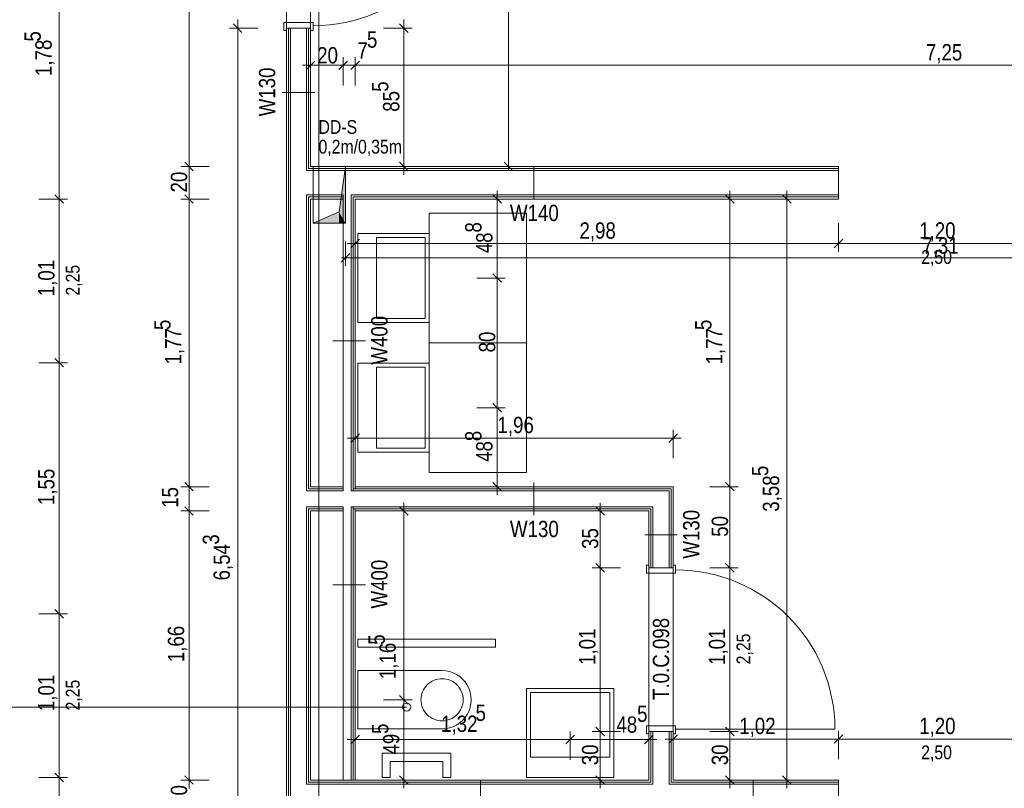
# Model space of a CAD drawing. Extents: x -500 to 300, y 62 to 1162.
# Tile 65 of 90: x -187 to -66, y 640 to 735. Entities that reach past the tile are written whole.
import ezdxf
from ezdxf.lldxf.tags import DXFTag

# ---------------------------------------------------------------- set-up
doc = ezdxf.new("R2010")
doc.units = 0
doc.layers.get('0').update_dxf_attribs({"lineweight": 13})
for name, color, linetype, lineweight, true_color in [('--Bem innen', 9, 'Continuous', 13, 0x808080), ('00 -Bauelemente -Dämmung innen', 7, 'Continuous', 9, 0xff7fe6), ('00 -Bauelemente -Gipskarton', 7, 'Continuous', 9, 0xff7fe6), ('30 -34 Innenwände- 2 nichttragend', 7, 'Continuous', 18, 0xff7fe6), ('30 -34 Innenwände- 4 Türen_Fenster', 7, 'Continuous', 15, 0x9955ff), ('30 -35 Decken- 11 Durchbruch', 5, 'Continuous', 15, 0x0000ff), ('40 -41 Abwasser_Wasser_Gas- 1 Abwasser + sanitäre Anlagen', 7, 'Continuous', 9, 0xff6633), ('60 -61 Ausstattung -1 Möbel -verdeckt', 9, 'fein_strichliert-A06G93KA8I', 13, 0x808080), ('70 -75 Raumstempel-2 Verweislinie', 7, 'Continuous', 9, 0xff6600), ('70 -76 Bemaßung- 2 Allgemein', 9, 'Continuous', 5, 0x808080)]:
    doc.layers.add(name, color=color, linetype=linetype, lineweight=lineweight, true_color=true_color)
for name, color, linetype, lineweight in [('70 -71 Achsen- 1 Gebäudeachsen', 7, 'STRICHPUNKT2-A06G93K98I', 18), ('70 -75 Raumstempel- 3 Wandstempel', 7, 'Continuous', 50), ('Keine', 7, 'Continuous', 9)]:
    doc.layers.add(name, color=color, linetype=linetype, lineweight=lineweight)
doc.styles.get("Standard").update_dxf_attribs({"font": 'ARIALN.TTF'})
tags = doc.linetypes.add('fein_strichliert-A06G93KA8I', pattern=[4, 1, -2, 1]).pattern_tags.tags
tags[8:9] = [DXFTag(74, 4), DXFTag(75, 0), DXFTag(340, '0'), DXFTag(46, 0.0), DXFTag(50, 0.0), DXFTag(44, 0.0), DXFTag(45, 0.0)]
tags[6:7] = [DXFTag(74, 4), DXFTag(75, 0), DXFTag(340, '0'), DXFTag(46, 0.0), DXFTag(50, 0.0), DXFTag(44, 0.0), DXFTag(45, 0.0)]
tags[4:5] = [DXFTag(74, 4), DXFTag(75, 0), DXFTag(340, '0'), DXFTag(46, 0.0), DXFTag(50, 0.0), DXFTag(44, 0.0), DXFTag(45, 0.0)]
tags = doc.linetypes.add('STRICHPUNKT2-A06G93K98I', pattern=[12.7, 6.35, -3.175, 0, -3.175]).pattern_tags.tags
tags[10:11] = [DXFTag(74, 4), DXFTag(75, 0), DXFTag(340, '0'), DXFTag(46, 0.0), DXFTag(50, 0.0), DXFTag(44, 0.0), DXFTag(45, 0.0)]
tags[8:9] = [DXFTag(74, 4), DXFTag(75, 0), DXFTag(340, '0'), DXFTag(46, 0.0), DXFTag(50, 0.0), DXFTag(44, 0.0), DXFTag(45, 0.0)]
tags[6:7] = [DXFTag(74, 4), DXFTag(75, 0), DXFTag(340, '0'), DXFTag(46, 0.0), DXFTag(50, 0.0), DXFTag(44, 0.0), DXFTag(45, 0.0)]
tags[4:5] = [DXFTag(74, 4), DXFTag(75, 0), DXFTag(340, '0'), DXFTag(46, 0.0), DXFTag(50, 0.0), DXFTag(44, 0.0), DXFTag(45, 0.0)]

# ---------------------------------------------------------------- blocks, each defined once
blk = doc.blocks.new('Referenz-A06G93KB8I')
at = {"layer": '00 -Bauelemente -Dämmung innen', "color": 0, "linetype": 'Continuous', "lineweight": -2, "ltscale": 0.13}
for p, q in [((-153.8, 734.15), (-153.8, 613.45)), ((-151.8, 734.15), (-151.8, 716.55)), ((-86.2, 716.55), (-151.8, 716.55)), ((-151.8, 713.55), (-151.8, 677.05)), ((-147.3, 713.55), (-151.8, 713.55)), ((-147.3, 713.05), (-147.3, 713.55)), ((-147.3, 677.55), (-147.3, 713.05)), ((-146.3, 677.3), (-146.3, 713.55)), ((-86.2, 713.55), (-146.3, 713.55)), ((-147.3, 677.05), (-147.3, 677.55)), ((-147.3, 677.05), (-151.8, 677.05)), ((-146.3, 677.05), (-146.3, 677.3)), ((-146.05, 677.05), (-146.3, 677.05)), ((-107.1, 677.05), (-146.05, 677.05)), ((-107.1, 667.55), (-107.1, 677.05)), ((-147.3, 675.05), (-151.8, 675.05)), ((-151.8, 675.05), (-151.8, 640.85)), ((-147.3, 674.55), (-147.3, 675.05)), ((-146.3, 674.8), (-146.3, 675.05)), ((-146.05, 675.05), (-146.3, 675.05)), ((-109.1, 675.05), (-146.05, 675.05)), ((-109.1, 667.55), (-109.1, 675.05)), ((-147.3, 641.35), (-147.3, 674.55)), ((-146.3, 641.35), (-146.3, 674.8)), ((-109.1, 640.85), (-109.1, 647.35)), ((-107.1, 640.85), (-107.1, 647.35)), ((-109.1, 640.85), (-151.8, 640.85)), ((-86.2, 640.85), (-107.1, 640.85))]:
    blk.add_line(p, q, dxfattribs=at)
at = {"layer": '00 -Bauelemente -Gipskarton', "color": 0, "linetype": 'Continuous', "lineweight": -2, "ltscale": 0.13}
for p, q in [((-154.3, 734.15), (-154.3, 613.45)), ((-154.05, 734.15), (-154.05, 613.45)), ((-153.8, 734.15), (-153.8, 613.45)), ((-151.8, 734.15), (-151.8, 716.55)), ((-151.55, 734.15), (-151.55, 716.8)), ((-151.3, 734.15), (-151.3, 717.05)), ((-86.2, 716.55), (-151.8, 716.55)), ((-86.2, 716.8), (-151.55, 716.8)), ((-86.2, 717.05), (-151.3, 717.05)), ((-147.3, 713.55), (-151.8, 713.55)), ((-151.8, 713.55), (-151.8, 677.05)), ((-147.3, 713.3), (-151.55, 713.3)), ((-151.55, 713.3), (-151.55, 677.3)), ((-147.3, 713.05), (-151.3, 713.05)), ((-151.3, 713.05), (-151.3, 677.55)), ((-86.2, 713.55), (-146.3, 713.55)), ((-146.3, 677.3), (-146.3, 713.55)), ((-86.2, 713.3), (-146.05, 713.3)), ((-146.05, 677.55), (-146.05, 713.3)), ((-145.8, 677.55), (-145.8, 713.05)), ((-86.2, 713.05), (-145.8, 713.05)), ((-147.3, 677.55), (-151.3, 677.55)), ((-146.05, 677.05), (-146.05, 677.55)), ((-145.8, 677.3), (-145.8, 677.55)), ((-106.6, 677.55), (-145.8, 677.55)), ((-106.6, 667.55), (-106.6, 677.55)), ((-147.3, 677.05), (-151.8, 677.05)), ((-147.3, 677.3), (-151.55, 677.3)), ((-146.05, 677.05), (-146.3, 677.05)), ((-145.8, 677.3), (-146.05, 677.3)), ((-107.1, 677.05), (-146.05, 677.05)), ((-106.85, 677.3), (-145.8, 677.3)), ((-107.1, 667.55), (-107.1, 677.05)), ((-106.85, 667.55), (-106.85, 677.3)), ((-147.3, 675.05), (-151.8, 675.05)), ((-151.8, 675.05), (-151.8, 640.85)), ((-146.05, 675.05), (-146.3, 675.05)), ((-146.05, 674.55), (-146.05, 675.05)), ((-109.1, 675.05), (-146.05, 675.05)), ((-109.1, 667.55), (-109.1, 675.05)), ((-151.55, 674.8), (-151.55, 641.1)), ((-147.3, 674.8), (-151.55, 674.8)), ((-151.3, 674.55), (-151.3, 641.35)), ((-147.3, 674.55), (-151.3, 674.55)), ((-146.3, 641.35), (-146.3, 674.8)), ((-145.8, 674.8), (-146.05, 674.8)), ((-146.05, 641.35), (-146.05, 674.55)), ((-145.8, 674.55), (-145.8, 674.8)), ((-109.35, 674.8), (-145.8, 674.8)), ((-145.8, 641.35), (-145.8, 674.55)), ((-109.6, 674.55), (-145.8, 674.55)), ((-109.6, 667.55), (-109.6, 674.55)), ((-109.35, 667.55), (-109.35, 674.8)), ((-109.6, 641.35), (-109.6, 647.35)), ((-109.35, 641.1), (-109.35, 647.35)), ((-109.1, 640.85), (-109.1, 647.35)), ((-107.1, 640.85), (-107.1, 647.35)), ((-106.85, 641.1), (-106.85, 647.35)), ((-106.6, 641.35), (-106.6, 647.35)), ((-109.35, 641.1), (-151.55, 641.1)), ((-109.6, 641.35), (-151.3, 641.35)), ((-86.2, 641.1), (-106.85, 641.1)), ((-86.2, 641.35), (-106.6, 641.35)), ((-109.1, 640.85), (-151.8, 640.85)), ((-86.2, 640.85), (-107.1, 640.85))]:
    blk.add_line(p, q, dxfattribs=at)
at = {"layer": '30 -34 Innenwände- 2 nichttragend', "color": 0, "linetype": 'Continuous', "lineweight": -2, "ltscale": 0.13}
for p, q in [((-154.3, 734.15), (-154.3, 733.83)), ((-154.3, 734.15), (-154.3, 613.45)), ((-151.3, 734.15), (-151.3, 733.83)), ((-151.3, 734.15), (-151.3, 717.05)), ((-86.2, 717.05), (-151.3, 717.05)), ((-86.2, 717.05), (-86.2, 713.05)), ((-147.3, 713.05), (-151.3, 713.05)), ((-151.3, 713.05), (-151.3, 677.55)), ((-147.3, 677.55), (-147.3, 713.05)), ((-86.2, 713.05), (-145.8, 713.05)), ((-145.8, 677.55), (-145.8, 713.05)), ((-147.3, 677.55), (-151.3, 677.55)), ((-106.6, 677.55), (-145.8, 677.55)), ((-106.6, 667.55), (-106.6, 677.55)), ((-147.3, 674.55), (-151.3, 674.55)), ((-151.3, 674.55), (-151.3, 641.35)), ((-147.3, 641.35), (-147.3, 674.55)), ((-109.6, 674.55), (-145.8, 674.55)), ((-145.8, 641.35), (-145.8, 674.55)), ((-109.6, 667.55), (-109.6, 674.55)), ((-109.6, 667.55), (-109.6, 667.87)), ((-106.6, 667.55), (-106.6, 667.87)), ((-109.6, 641.35), (-109.6, 647.35)), ((-109.6, 647.35), (-109.6, 647.03)), ((-106.6, 647.35), (-106.6, 647.03)), ((-106.6, 641.35), (-106.6, 647.35)), ((-147.3, 641.35), (-151.3, 641.35)), ((-109.6, 641.35), (-145.8, 641.35)), ((-86.2, 641.35), (-106.6, 641.35)), ((-86.2, 641.35), (-86.2, 637.35))]:
    blk.add_line(p, q, dxfattribs=at)
at = {"layer": '30 -34 Innenwände- 4 Türen_Fenster', "color": 0, "linetype": 'fein_strichliert-A06G93KA8I', "lineweight": -2, "ltscale": 0.13}
for p, q in [((-154.3, 754.35), (-154.3, 734.15)), ((-151.3, 754.35), (-151.3, 734.15)), ((-109.6, 647.35), (-109.6, 667.55)), ((-106.6, 647.35), (-106.6, 667.55)), ((-106.3, 647.63), (-86.66, 647.63))]:
    blk.add_line(p, q, dxfattribs=at)
at = {"layer": '30 -34 Innenwände- 4 Türen_Fenster', "color": 0, "linetype": 'Continuous', "lineweight": -2, "ltscale": 0.13}
for p, q in [((-154.6, 733.83), (-154.6, 734.83)), ((-154.6, 734.83), (-151, 734.83)), ((-151, 734.83), (-151, 734.43)), ((-154.3, 733.83), (-154.6, 733.83)), ((-151.3, 734.15), (-154.3, 734.15)), ((-154.3, 734.15), (-154.3, 733.83)), ((-151.3, 733.83), (-151.3, 734.15)), ((-151, 733.83), (-151.3, 733.83)), ((-151, 734.43), (-151, 733.83)), ((-109.9, 666.87), (-109.9, 667.87)), ((-109.9, 667.87), (-109.6, 667.87)), ((-109.6, 667.87), (-109.6, 667.55)), ((-106.6, 667.87), (-106.3, 667.87)), ((-106.6, 667.55), (-106.6, 667.87)), ((-106.3, 667.87), (-106.3, 667.27)), ((-106.3, 666.87), (-109.9, 666.87)), ((-109.6, 667.55), (-106.6, 667.55)), ((-106.3, 667.27), (-106.3, 666.87)), ((-106.3, 648.03), (-109.9, 648.03)), ((-109.9, 648.03), (-109.9, 647.03)), ((-109.6, 647.03), (-109.6, 647.35)), ((-109.6, 647.35), (-106.6, 647.35)), ((-106.6, 647.35), (-106.6, 647.03)), ((-106.3, 647.63), (-106.3, 648.03)), ((-106.3, 647.03), (-106.3, 647.63)), ((-109.9, 647.03), (-109.6, 647.03)), ((-106.6, 647.03), (-106.3, 647.03))]:
    blk.add_line(p, q, dxfattribs=at)
at = {"layer": '30 -34 Innenwände- 4 Türen_Fenster', "color": 0, "linetype": 'fein_strichliert-A06G93KA8I', "lineweight": -2, "ltscale": 0.13}
for centre, major_axis in [((-151, 754.07), (0, -19.64)), ((-106.3, 647.63), (19.64, 0))]:
    blk.add_ellipse(centre, major_axis=major_axis, ratio=1, start_param=0, end_param=1.570796, dxfattribs=at)
at = {"layer": '30 -35 Decken- 11 Durchbruch', "color": 0, "linetype": 'Continuous', "lineweight": -2, "ltscale": 0.13}
for p, q in [((-151, 710.05), (-151, 717.05)), ((-151, 717.05), (-147, 717.05)), ((-147, 717.05), (-147.8, 711.45)), ((-147, 710.05), (-147, 717.05)), ((-147.8, 711.45), (-151, 710.05)), ((-151, 710.05), (-147, 710.05))]:
    blk.add_line(p, q, dxfattribs=at)
at = {"layer": '30 -35 Decken- 11 Durchbruch', "color": 0, "lineweight": -2}
for points in [[(-147, 710.05), (-147.8, 711.45), (-147, 717.05)], [(-147.8, 710.05), (-151, 710.05), (-147.8, 711.45)], [(-147.8, 710.05), (-147.8, 711.45), (-147, 710.05)]]:
    blk.add_solid(points, dxfattribs=at)
at = {"layer": '40 -41 Abwasser_Wasser_Gas- 1 Abwasser + sanitäre Anlagen', "color": 0, "linetype": 'Continuous', "lineweight": -2, "ltscale": 0.13}
for p, q in [((-145.5, 697.8), (-145.5, 708.8)), ((-145.5, 708.8), (-136.7, 708.8)), ((-143.2, 698.3), (-143.2, 708.3)), ((-143.2, 708.3), (-137.2, 708.3)), ((-137.2, 708.3), (-137.2, 698.3)), ((-136.7, 708.8), (-136.7, 697.8)), ((-137.2, 698.3), (-143.2, 698.3)), ((-136.7, 697.8), (-145.5, 697.8)), ((-145.5, 681.8), (-145.5, 692.8)), ((-145.5, 692.8), (-136.7, 692.8)), ((-143.2, 682.3), (-143.2, 692.3)), ((-143.2, 692.3), (-137.2, 692.3)), ((-137.2, 692.3), (-137.2, 682.3)), ((-136.7, 692.8), (-136.7, 681.8)), ((-136.7, 681.8), (-145.5, 681.8)), ((-137.2, 682.3), (-143.2, 682.3)), ((-145.5, 658.75), (-128.5, 658.75)), ((-145.5, 657.75), (-145.5, 658.75)), ((-128.5, 658.75), (-128.5, 657.75)), ((-128.5, 657.75), (-145.5, 657.75)), ((-145.5, 654.85), (-145.5, 647.65)), ((-135.1, 654.85), (-145.5, 654.85)), ((-136.94, 653.09), (-136.75, 653.26)), ((-136.75, 653.26), (-136.54, 653.42)), ((-136.54, 653.42), (-136.32, 653.55)), ((-136.32, 653.55), (-136.09, 653.66)), ((-136.09, 653.66), (-135.85, 653.74)), ((-135.85, 653.74), (-135.61, 653.8)), ((-135.61, 653.8), (-135.35, 653.84)), ((-135.35, 653.84), (-135.1, 653.85)), ((-135.1, 653.85), (-134.84, 653.84)), ((-134.84, 653.84), (-134.59, 653.8)), ((-134.59, 653.8), (-134.34, 653.74)), ((-134.34, 653.74), (-134.1, 653.66)), ((-134.1, 653.66), (-133.87, 653.55)), ((-133.87, 653.55), (-133.65, 653.42)), ((-133.65, 653.42), (-133.45, 653.26)), ((-133.45, 653.26), (-133.26, 653.09)), ((-137.65, 651.76), (-137.59, 652.01)), ((-137.59, 652.01), (-137.5, 652.25)), ((-137.5, 652.25), (-137.39, 652.48)), ((-137.39, 652.48), (-137.26, 652.7)), ((-137.26, 652.7), (-137.11, 652.9)), ((-137.11, 652.9), (-136.94, 653.09)), ((-133.26, 653.09), (-133.09, 652.9)), ((-133.09, 652.9), (-132.94, 652.7)), ((-132.94, 652.7), (-132.81, 652.48)), ((-132.81, 652.48), (-132.7, 652.25)), ((-132.7, 652.25), (-132.61, 652.01)), ((-132.61, 652.01), (-132.55, 651.76)), ((-124.7, 641.65), (-124.7, 652.65)), ((-124.7, 652.65), (-113.9, 652.65)), ((-124.2, 644.15), (-124.2, 652.15)), ((-124.2, 652.15), (-114.4, 652.15)), ((-114.4, 652.15), (-114.4, 644.15)), ((-113.9, 652.65), (-113.9, 641.65)), ((-137.7, 651.25), (-137.69, 651.51)), ((-137.69, 651), (-137.7, 651.25)), ((-137.69, 651.51), (-137.65, 651.76)), ((-137.65, 650.75), (-137.69, 651)), ((-132.55, 651.76), (-132.51, 651.51)), ((-132.51, 651), (-132.55, 650.75)), ((-132.51, 651.51), (-132.5, 651.25)), ((-132.5, 651.25), (-132.51, 651)), ((-137.59, 650.5), (-137.65, 650.75)), ((-137.5, 650.26), (-137.59, 650.5)), ((-137.39, 650.03), (-137.5, 650.26)), ((-137.26, 649.81), (-137.39, 650.03)), ((-137.11, 649.6), (-137.26, 649.81)), ((-136.94, 649.41), (-137.11, 649.6)), ((-133.09, 649.6), (-133.26, 649.41)), ((-132.94, 649.81), (-133.09, 649.6)), ((-132.81, 650.03), (-132.94, 649.81)), ((-132.7, 650.26), (-132.81, 650.03)), ((-132.61, 650.5), (-132.7, 650.26)), ((-132.55, 650.75), (-132.61, 650.5)), ((-136.75, 649.24), (-136.94, 649.41)), ((-136.54, 649.09), (-136.75, 649.24)), ((-136.32, 648.96), (-136.54, 649.09)), ((-136.09, 648.85), (-136.32, 648.96)), ((-135.85, 648.77), (-136.09, 648.85)), ((-135.61, 648.7), (-135.85, 648.77)), ((-135.35, 648.67), (-135.61, 648.7)), ((-135.1, 648.65), (-135.35, 648.67)), ((-134.84, 648.67), (-135.1, 648.65)), ((-134.59, 648.7), (-134.84, 648.67)), ((-134.34, 648.77), (-134.59, 648.7)), ((-134.1, 648.85), (-134.34, 648.77)), ((-133.87, 648.96), (-134.1, 648.85)), ((-133.65, 649.09), (-133.87, 648.96)), ((-133.45, 649.24), (-133.65, 649.09)), ((-133.26, 649.41), (-133.45, 649.24)), ((-145.5, 647.65), (-135.1, 647.65)), ((-134, 644.65), (-142.5, 644.65)), ((-142.5, 644.65), (-142.5, 641.65)), ((-141.5, 641.65), (-141.5, 643.65)), ((-141.5, 643.65), (-135, 643.65)), ((-135, 643.65), (-135, 641.65)), ((-134, 641.65), (-134, 644.65)), ((-114.4, 644.15), (-124.2, 644.15)), ((-142.5, 641.65), (-141.5, 641.65)), ((-135, 641.65), (-134, 641.65)), ((-113.9, 641.65), (-124.7, 641.65))]:
    blk.add_line(p, q, dxfattribs=at)
blk.add_ellipse((-135.1, 651.25), major_axis=(0, -3.6), ratio=1, start_param=0, end_param=3.141593, dxfattribs=at)
at = {"layer": '60 -61 Ausstattung -1 Möbel -verdeckt', "color": 0, "linetype": 'fein_strichliert-A06G93KA8I', "lineweight": -2, "ltscale": 0.13}
for p, q in [((-136.7, 695.3), (-136.7, 711.3)), ((-136.7, 711.3), (-124.7, 711.3)), ((-124.7, 711.3), (-124.7, 695.3)), ((-136.7, 679.3), (-136.7, 695.3)), ((-136.7, 695.3), (-124.7, 695.3)), ((-124.7, 695.3), (-136.7, 695.3)), ((-124.7, 695.3), (-124.7, 679.3)), ((-124.7, 679.3), (-136.7, 679.3))]:
    blk.add_line(p, q, dxfattribs=at)
at = {"layer": '70 -71 Achsen- 1 Gebäudeachsen', "color": 0, "linetype": 'STRICHPUNKT2-A06G93K98I', "lineweight": -2, "ltscale": 0.13}
blk.add_line((-150.3, 1084.39), (-150.3, 84.95), dxfattribs=at)
at = {"layer": '70 -75 Raumstempel- 3 Wandstempel', "color": 0, "linetype": 'Continuous', "lineweight": -2, "ltscale": 0.13}
for p, q in [((-154.8, 726.19), (-150.8, 726.19)), ((-123.79, 713.05), (-123.79, 717.05)), ((-144.55, 695.55), (-148.55, 695.55)), ((-123.79, 674.05), (-123.79, 678.05)), ((-106.1, 671.6), (-110.1, 671.6)), ((-144.55, 665.45), (-148.55, 665.45)), ((-130.34, 637.35), (-130.34, 641.35)), ((-96.74, 637.35), (-96.74, 641.35))]:
    blk.add_line(p, q, dxfattribs=at)
at = {"layer": '70 -75 Raumstempel-2 Verweislinie', "color": 0, "linetype": 'Continuous', "lineweight": -2, "ltscale": 0.13}
blk.add_line((-407.24, 650.35), (-139.46, 650.35), dxfattribs=at)
at = {"layer": '70 -75 Raumstempel-2 Verweislinie', "color": 0, "linetype": 'ByBlock', "lineweight": -2, "ltscale": 0.13}
blk.add_circle((-139.46, 650.35), 0.5, dxfattribs=at)
at = {"layer": '70 -76 Bemaßung- 2 Allgemein', "color": 0, "linetype": 'Continuous', "lineweight": -2, "ltscale": 0.13}
for p, q in [((-166.3, 718.11), (-166.3, 770.89)), ((-126.92, 718.11), (-126.92, 769.39)), ((-182.3, 714.11), (-182.3, 747.69)), ((-160.83, 734.68), (-159.77, 733.62)), ((-159.77, 733.62), (-160.83, 734.68)), ((-160.3, 733.15), (-160.3, 735.21)), ((-160.3, 735.15), (-160.3, 733.09)), ((-140.33, 734.68), (-139.27, 733.62)), ((-139.27, 733.62), (-140.33, 734.68)), ((-139.8, 733.15), (-139.8, 735.21)), ((-139.8, 735.15), (-139.8, 733.09)), ((-157.8, 734.15), (-161.3, 734.15)), ((-157.8, 734.15), (-161.3, 734.15)), ((-142.3, 734.15), (-138.8, 734.15)), ((-142.3, 734.15), (-138.8, 734.15)), ((-160.3, 604.36), (-160.3, 733.09)), ((-139.8, 733.09), (-139.8, 718.11)), ((-151.83, 729.02), (-150.77, 730.08)), ((-151.3, 727.05), (-151.3, 730.55)), ((-146.77, 730.08), (-147.83, 729.02)), ((-146.77, 730.08), (-147.83, 729.02)), ((-147.3, 727.05), (-147.3, 730.55)), ((-147.3, 727.05), (-147.3, 730.55)), ((-146.33, 729.02), (-145.27, 730.08)), ((-146.33, 729.02), (-145.27, 730.08)), ((-145.8, 727.05), (-145.8, 730.55)), ((-145.8, 727.05), (-145.8, 730.55)), ((-152.3, 729.55), (-150.24, 729.55)), ((-148.36, 729.55), (-150.24, 729.55)), ((-148.36, 729.55), (-149.42, 729.55)), ((-146.3, 729.55), (-148.36, 729.55)), ((-146.3, 729.55), (-148.36, 729.55)), ((-145.8, 729.55), (-147.3, 729.55)), ((-146.8, 729.55), (-144.74, 729.55)), ((-146.8, 729.55), (-144.74, 729.55)), ((-1.86, 729.55), (-144.74, 729.55)), ((-144.74, 729.55), (-143.68, 729.55)), ((-166.83, 717.58), (-165.77, 716.52)), ((-165.77, 716.52), (-166.83, 717.58)), ((-166.3, 716.05), (-166.3, 718.11)), ((-166.3, 718.05), (-166.3, 715.99)), ((-139.27, 716.52), (-140.33, 717.58)), ((-139.8, 716.05), (-139.8, 718.11)), ((-126.39, 716.52), (-127.46, 717.58)), ((-126.92, 716.55), (-126.92, 718.11)), ((-163.8, 717.05), (-167.3, 717.05)), ((-163.8, 717.05), (-167.3, 717.05)), ((-142.3, 717.05), (-138.8, 717.05)), ((-128.92, 717.05), (-125.92, 717.05)), ((-166.3, 714.11), (-166.3, 715.99)), ((-182.3, 712.05), (-182.3, 714.11)), ((-182.3, 714.05), (-182.3, 711.99)), ((-166.3, 712.05), (-166.3, 714.11)), ((-166.3, 714.05), (-166.3, 711.99)), ((-128.3, 714.05), (-128.3, 711.99)), ((-99.6, 714.05), (-99.6, 711.99)), ((-92.6, 714.05), (-92.6, 711.99)), ((-184.8, 713.05), (-181.3, 713.05)), ((-184.8, 713.05), (-181.3, 713.05)), ((-181.77, 712.52), (-182.83, 713.58)), ((-182.83, 713.58), (-181.77, 712.52)), ((-163.8, 713.05), (-167.3, 713.05)), ((-163.8, 713.05), (-167.3, 713.05)), ((-166.83, 713.58), (-165.77, 712.52)), ((-165.77, 712.52), (-166.83, 713.58)), ((-130.8, 713.05), (-127.3, 713.05)), ((-128.83, 713.58), (-127.77, 712.52)), ((-102.1, 713.05), (-98.6, 713.05)), ((-100.13, 713.58), (-99.07, 712.52)), ((-95.1, 713.05), (-91.6, 713.05)), ((-93.13, 713.58), (-92.07, 712.52)), ((-182.3, 693.91), (-182.3, 711.99)), ((-166.3, 678.61), (-166.3, 711.99)), ((-128.3, 704.36), (-128.3, 711.99)), ((-99.6, 711.99), (-99.6, 678.61)), ((-92.6, 711.99), (-92.6, 642.41)), ((-145.8, 710.05), (-145.8, 706.55)), ((-86.2, 710.05), (-86.2, 706.55)), ((-86.2, 710.05), (-86.2, 706.55)), ((-146.33, 707.02), (-145.27, 708.08)), ((-86.73, 707.02), (-85.67, 708.08)), ((-85.67, 708.08), (-86.73, 707.02)), ((-147, 707.79), (-147, 704.79)), ((-146.8, 707.55), (-144.74, 707.55)), ((-87.26, 707.55), (-144.74, 707.55)), ((-85.2, 707.55), (-87.26, 707.55)), ((-87.2, 707.55), (-85.14, 707.55)), ((-63.26, 707.55), (-85.14, 707.55)), ((-147.53, 705.26), (-146.47, 706.32)), ((-147.5, 705.79), (-145.94, 705.79)), ((-1.86, 705.79), (-145.94, 705.79)), ((-128.3, 702.3), (-128.3, 704.36)), ((-128.3, 704.3), (-128.3, 702.24)), ((-130.8, 703.3), (-127.3, 703.3)), ((-130.8, 703.3), (-127.3, 703.3)), ((-128.83, 703.83), (-127.77, 702.77)), ((-127.77, 702.77), (-128.83, 703.83)), ((-128.3, 688.36), (-128.3, 702.24)), ((-182.83, 693.38), (-181.77, 692.32)), ((-181.77, 692.32), (-182.83, 693.38)), ((-182.3, 691.85), (-182.3, 693.91)), ((-182.3, 693.85), (-182.3, 691.79)), ((-184.8, 692.85), (-181.3, 692.85)), ((-184.8, 692.85), (-181.3, 692.85)), ((-182.3, 662.91), (-182.3, 691.79)), ((-130.8, 687.3), (-127.3, 687.3)), ((-130.8, 687.3), (-127.3, 687.3)), ((-127.77, 686.77), (-128.83, 687.83)), ((-128.83, 687.83), (-127.77, 686.77)), ((-128.3, 686.3), (-128.3, 688.36)), ((-128.3, 688.3), (-128.3, 686.24)), ((-128.3, 678.61), (-128.3, 686.24)), ((-146.8, 683.55), (-144.74, 683.55)), ((-146.33, 683.02), (-145.27, 684.08)), ((-145.8, 681.05), (-145.8, 684.55)), ((-107.66, 683.55), (-144.74, 683.55)), ((-105.6, 683.55), (-107.66, 683.55)), ((-106.07, 684.08), (-107.13, 683.02)), ((-106.6, 681.05), (-106.6, 684.55)), ((-166.3, 678.61), (-166.3, 679.67)), ((-163.8, 677.55), (-167.3, 677.55)), ((-163.8, 677.55), (-167.3, 677.55)), ((-165.77, 677.02), (-166.83, 678.08)), ((-165.77, 677.02), (-166.83, 678.08)), ((-166.3, 676.55), (-166.3, 678.61)), ((-166.3, 676.55), (-166.3, 678.61)), ((-166.3, 674.55), (-166.3, 677.55)), ((-130.8, 677.55), (-127.3, 677.55)), ((-127.77, 677.02), (-128.83, 678.08)), ((-128.3, 676.55), (-128.3, 678.61)), ((-102.1, 677.55), (-98.6, 677.55)), ((-102.1, 677.55), (-98.6, 677.55)), ((-100.13, 678.08), (-99.07, 677.02)), ((-99.07, 677.02), (-100.13, 678.08)), ((-99.6, 676.55), (-99.6, 678.61)), ((-99.6, 678.55), (-99.6, 676.49)), ((-99.6, 676.49), (-99.6, 668.61)), ((-166.83, 675.08), (-165.77, 674.02)), ((-166.83, 675.08), (-165.77, 674.02)), ((-166.3, 675.55), (-166.3, 673.49)), ((-166.3, 675.55), (-166.3, 673.49)), ((-140.33, 675.08), (-139.27, 674.02)), ((-139.8, 675.55), (-139.8, 673.49)), ((-116.13, 675.08), (-115.07, 674.02)), ((-115.6, 675.55), (-115.6, 673.49)), ((-163.8, 674.55), (-167.3, 674.55)), ((-163.8, 674.55), (-167.3, 674.55)), ((-142.3, 674.55), (-138.8, 674.55)), ((-113.1, 674.55), (-116.6, 674.55)), ((-166.3, 642.41), (-166.3, 673.49)), ((-166.3, 673.49), (-166.3, 672.43)), ((-139.8, 652.31), (-139.8, 673.49)), ((-115.6, 668.61), (-115.6, 673.49)), ((-115.07, 667.02), (-116.13, 668.08)), ((-116.13, 668.08), (-115.07, 667.02)), ((-115.6, 666.55), (-115.6, 668.61)), ((-115.6, 668.55), (-115.6, 666.49)), ((-99.07, 667.02), (-100.13, 668.08)), ((-100.13, 668.08), (-99.07, 667.02)), ((-99.6, 666.55), (-99.6, 668.61)), ((-99.6, 668.55), (-99.6, 666.49)), ((-113.1, 667.55), (-116.6, 667.55)), ((-113.1, 667.55), (-116.6, 667.55)), ((-102.1, 667.55), (-98.6, 667.55)), ((-102.1, 667.55), (-98.6, 667.55)), ((-115.6, 648.41), (-115.6, 666.49)), ((-99.6, 666.49), (-99.6, 648.41)), ((-182.3, 660.85), (-182.3, 662.91)), ((-184.8, 661.85), (-181.3, 661.85)), ((-184.8, 661.85), (-181.3, 661.85)), ((-181.77, 661.32), (-182.83, 662.38)), ((-182.83, 662.38), (-181.77, 661.32)), ((-182.3, 662.85), (-182.3, 660.79)), ((-182.3, 642.71), (-182.3, 660.79)), ((-139.8, 650.25), (-139.8, 652.31)), ((-139.8, 652.25), (-139.8, 650.19)), ((-142.3, 651.25), (-138.8, 651.25)), ((-142.3, 651.25), (-138.8, 651.25)), ((-139.27, 650.72), (-140.33, 651.78)), ((-140.33, 651.78), (-139.27, 650.72)), ((-139.8, 642.41), (-139.8, 650.19)), ((-115.6, 646.35), (-115.6, 648.41)), ((-115.6, 648.35), (-115.6, 646.29)), ((-99.6, 646.35), (-99.6, 648.41)), ((-99.6, 648.35), (-99.6, 646.29)), ((-145.8, 643.85), (-145.8, 647.35)), ((-119.3, 643.85), (-119.3, 647.35)), ((-119.3, 643.85), (-119.3, 647.35)), ((-113.1, 647.35), (-116.6, 647.35)), ((-113.1, 647.35), (-116.6, 647.35)), ((-116.13, 647.88), (-115.07, 646.82)), ((-115.07, 646.82), (-116.13, 647.88)), ((-109.6, 643.85), (-109.6, 647.35)), ((-106.6, 643.91), (-106.6, 647.41)), ((-102.1, 647.35), (-98.6, 647.35)), ((-102.1, 647.35), (-98.6, 647.35)), ((-100.13, 647.88), (-99.07, 646.82)), ((-99.07, 646.82), (-100.13, 647.88)), ((-86.2, 643.91), (-86.2, 647.41)), ((-86.2, 643.91), (-86.2, 647.41)), ((-146.8, 646.35), (-144.74, 646.35)), ((-146.33, 645.82), (-145.27, 646.88)), ((-120.36, 646.35), (-144.74, 646.35)), ((-118.3, 646.35), (-120.36, 646.35)), ((-120.3, 646.35), (-118.24, 646.35)), ((-119.83, 645.82), (-118.77, 646.88)), ((-118.77, 646.88), (-119.83, 645.82)), ((-110.66, 646.35), (-118.24, 646.35)), ((-115.6, 642.41), (-115.6, 646.29)), ((-108.6, 646.35), (-110.66, 646.35)), ((-109.07, 646.88), (-110.13, 645.82)), ((-107.6, 646.41), (-105.54, 646.41)), ((-107.13, 645.88), (-106.07, 646.94)), ((-87.26, 646.41), (-105.54, 646.41)), ((-99.6, 646.29), (-99.6, 642.41)), ((-85.2, 646.41), (-87.26, 646.41)), ((-87.2, 646.41), (-85.14, 646.41)), ((-85.67, 646.94), (-86.73, 645.88)), ((-86.73, 645.88), (-85.67, 646.94)), ((-63.26, 646.41), (-85.14, 646.41)), ((-182.3, 640.65), (-182.3, 642.71)), ((-182.3, 642.65), (-182.3, 640.59)), ((-166.3, 640.35), (-166.3, 642.41)), ((-166.3, 642.35), (-166.3, 640.29)), ((-139.8, 640.35), (-139.8, 642.41)), ((-115.6, 640.35), (-115.6, 642.41)), ((-99.6, 640.35), (-99.6, 642.41)), ((-92.6, 640.35), (-92.6, 642.41)), ((-184.8, 641.65), (-181.3, 641.65)), ((-184.8, 641.65), (-181.3, 641.65)), ((-182.83, 642.18), (-181.77, 641.12)), ((-181.77, 641.12), (-182.83, 642.18)), ((-163.8, 641.35), (-167.3, 641.35)), ((-163.8, 641.35), (-167.3, 641.35)), ((-166.83, 641.88), (-165.77, 640.82)), ((-165.77, 640.82), (-166.83, 641.88)), ((-142.3, 641.35), (-138.8, 641.35)), ((-139.27, 640.82), (-140.33, 641.88)), ((-113.1, 641.35), (-116.6, 641.35)), ((-115.07, 640.82), (-116.13, 641.88)), ((-102.1, 641.35), (-98.6, 641.35)), ((-99.07, 640.82), (-100.13, 641.88)), ((-95.1, 641.35), (-91.6, 641.35)), ((-92.07, 640.82), (-93.13, 641.88)), ((-182.3, 576.86), (-182.3, 640.59))]:
    blk.add_line(p, q, dxfattribs=at)
at = {"layer": '--Bem innen', "color": 0, "linetype": 'Continuous', "lineweight": -2, "ltscale": 0.13, "char_height": 1.7, "attachment_point": 1}
for insert in [(-76.02, 706.75), (-76.02, 645.61)]:
    blk.add_mtext('{\\fArial Narrow;2,50}', dxfattribs=dict(at, insert=insert))
at = {"layer": '--Bem innen', "color": 0, "linetype": 'Continuous', "lineweight": -2, "ltscale": 0.13, "char_height": 1.7, "attachment_point": 1, "rotation": 90}
for insert in [(-181.49, 701.13), (-98.79, 655.63), (-181.49, 649.93)]:
    blk.add_mtext('{\\fArial Narrow;2,25}', dxfattribs=dict(at, insert=insert))
at = {"layer": '30 -35 Decken- 11 Durchbruch', "color": 0, "linetype": 'Continuous', "lineweight": -2, "ltscale": 0.13, "char_height": 1.7, "attachment_point": 1}
for s, insert in [('{\\fArial Narrow;DD-S}', (-150.33, 722.79)), ('{\\fArial Narrow;0,2m/0,35m}', (-150.33, 720.36))]:
    blk.add_mtext(s, dxfattribs=dict(at, insert=insert))
at = {"layer": '30 -35 Decken- 11 Durchbruch', "color": 0, "linetype": 'ByBlock', "lineweight": -2, "ltscale": 0.13, "insert": (-151, 710.06), "char_height": 0.0036, "attachment_point": 1}
for s in ['{\\fArial Narrow;prm7_name}', '{\\fArial Narrow;prm6_type}', '{\\fArial Narrow;IFC_UUID}', '{\\fArial Narrow;prm2_name}', '{\\fArial Narrow;instanceID}', '{\\fArial Narrow;prm3_type}', '{\\fArial Narrow;prm0_name}', '{\\fArial Narrow;prm0_type}', '{\\fArial Narrow;prm0_value}', '{\\fArial Narrow;prm1_type}', '{\\fArial Narrow;prm4_value}', '{\\fArial Narrow;prm3_name}', '{\\fArial Narrow;prm1_name}', '{\\fArial Narrow;prm1_value}', '{\\fArial Narrow;prm5_name}', '{\\fArial Narrow;prm2_type}', '{\\fArial Narrow;prm2_value}', '{\\fArial Narrow;prm5_value}', '{\\fArial Narrow;prm4_name}', '{\\fArial Narrow;prm6_name}', '{\\fArial Narrow;prm4_type}', '{\\fArial Narrow;prm6_value}', '{\\fArial Narrow;prm3_value}', '{\\fArial Narrow;prm5_type}', '{\\fArial Narrow;prm7_type}', '{\\fArial Narrow;prm7_value}']:
    blk.add_mtext(s, dxfattribs=at)
at = {"layer": '70 -75 Raumstempel- 3 Wandstempel', "color": 0, "linetype": 'Continuous', "lineweight": -2, "ltscale": 0.13, "char_height": 2.0138, "attachment_point": 1, "rotation": 90}
for s, insert in [('{\\fArial Narrow;W130}', (-157.68, 723.25)), ('{\\fArial Narrow;W400}', (-143.84, 692.61)), ('{\\fArial Narrow;W130}', (-105.38, 668.66)), ('{\\fArial Narrow;W400}', (-143.84, 662.51))]:
    blk.add_mtext(s, dxfattribs=dict(at, insert=insert))
at = {"layer": '70 -75 Raumstempel- 3 Wandstempel', "color": 0, "linetype": 'Continuous', "lineweight": -2, "ltscale": 0.13, "char_height": 2.0138, "attachment_point": 1}
for s, insert in [('{\\fArial Narrow;W140}', (-126.73, 712.34)), ('{\\fArial Narrow;W130}', (-126.73, 673.34))]:
    blk.add_mtext(s, dxfattribs=dict(at, insert=insert))
at = {"layer": '70 -76 Bemaßung- 2 Allgemein', "color": 0, "linetype": 'Continuous', "lineweight": -2, "ltscale": 0.13, "char_height": 2.0138, "attachment_point": 1, "rotation": 90}
for s, insert in [('{\\fArial Narrow;5}', (-186.59, 732.48)), ('{\\fArial Narrow;1,78}', (-185.25, 728.23)), ('{\\fArial Narrow;5}', (-143.73, 726.29)), ('{\\fArial Narrow;85}', (-142.38, 723.82)), ('{\\fArial Narrow;20}', (-168.55, 713.86)), ('{\\fArial Narrow;8}', (-132.25, 708.91)), ('{\\fArial Narrow;48}', (-130.9, 706.36)), ('{\\fArial Narrow;1,01}', (-184.91, 701.05)), ('{\\fArial Narrow;5}', (-170.59, 696.88)), ('{\\fArial Narrow;5}', (-103.89, 696.88)), ('{\\fArial Narrow;1,77}', (-169.25, 692.63)), ('{\\fArial Narrow;80}', (-130.55, 694.12)), ('{\\fArial Narrow;1,77}', (-102.55, 692.63)), ('{\\fArial Narrow;8}', (-132.25, 683.16)), ('{\\fArial Narrow;48}', (-130.9, 680.61)), ('{\\fArial Narrow;1,55}', (-184.91, 675.28)), ('{\\fArial Narrow;5}', (-96.89, 678.86)), ('{\\fArial Narrow;3,58}', (-95.55, 674.46)), ('{\\fArial Narrow;15}', (-169.65, 674.94)), ('{\\fArial Narrow;50}', (-101.85, 671.37)), ('{\\fArial Narrow;35}', (-117.85, 669.87)), ('{\\fArial Narrow;3}', (-164.61, 670.39)), ('{\\fArial Narrow;6,54}', (-163.27, 665.98)), ('{\\fArial Narrow;1,66}', (-168.91, 655.89)), ('{\\fArial Narrow;1,01}', (-118.21, 655.55)), ('{\\fArial Narrow;1,01}', (-102.21, 655.55)), ('{\\fArial Narrow;5}', (-144.17, 658.04)), ('{\\fArial Narrow;1,16}', (-142.82, 653.8)), ('{\\fArial Narrow;1,01}', (-184.91, 649.85)), ('{\\fArial Narrow;5}', (-143.73, 647.03)), ('{\\fArial Narrow;49}', (-142.38, 644.49)), ('{\\fArial Narrow;30}', (-117.85, 643.17)), ('{\\fArial Narrow;30}', (-101.85, 643.17)), ('{\\fArial Narrow;20}', (-168.55, 638.16))]:
    blk.add_mtext(s, dxfattribs=dict(at, insert=insert))
at = {"layer": '70 -76 Bemaßung- 2 Allgemein', "color": 0, "linetype": 'Continuous', "lineweight": -2, "ltscale": 0.13, "char_height": 2.0138, "attachment_point": 1}
for s, insert in [('{\\fArial Narrow;5}', (-144.36, 733.74)), ('{\\fArial Narrow;7}', (-145.54, 732.4)), ('{\\fArial Narrow;7,25}', (-75.44, 732.17)), ('{\\fArial Narrow;20}', (-150.5, 731.8)), ('{\\fArial Narrow;2,98}', (-118.16, 710.17)), ('{\\fArial Narrow;1,20}', (-76.27, 710.17)), ('{\\fArial Narrow;7,31}', (-75.88, 708.31)), ('{\\fArial Narrow;1,96}', (-128.27, 686.17)), ('{\\fArial Narrow;5}', (-130.97, 650.65)), ('{\\fArial Narrow;5}', (-111.05, 650.54)), ('{\\fArial Narrow;1,32}', (-135.22, 649.3)), ('{\\fArial Narrow;48}', (-113.6, 649.2)), ('{\\fArial Narrow;1,02}', (-98.46, 649.03)), ('{\\fArial Narrow;1,20}', (-76.27, 649.03))]:
    blk.add_mtext(s, dxfattribs=dict(at, insert=insert))
at = {"layer": 'Keine', "color": 0, "linetype": 'Continuous', "lineweight": -2, "ltscale": 0.13, "insert": (-109.11, 651.23), "char_height": 2.0138, "attachment_point": 1, "rotation": 90}
blk.add_mtext('{\\fArial Narrow;T.0.C.098}', dxfattribs=at)

msp = doc.modelspace()

# ---------------------------------------------------------------- block references
at = {"color": 8, "lineweight": 13, "ltscale": 0.13, "true_color": 0x808080}
msp.add_blockref('Referenz-A06G93KB8I', (0, 0), dxfattribs=at)

doc.saveas('drawing.dxf')
